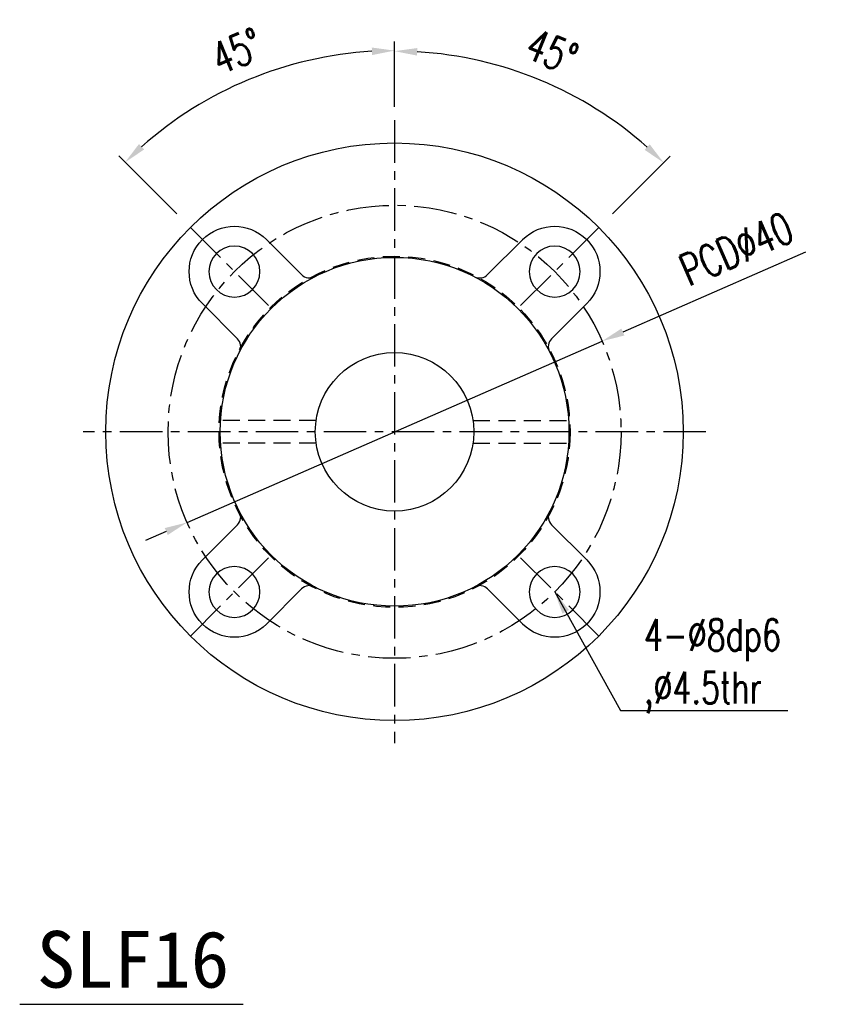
# Model space of a CAD drawing. Header units: millimetres. Extents: x -51 to 291, y -54 to 83.
# Tile 99 of 99: x 220 to 291, y -51 to 36. Entities that reach past the tile are written whole.
import ezdxf
from ezdxf.enums import TextEntityAlignment as Align

# ---------------------------------------------------------------- set-up
doc = ezdxf.new("R2010")
doc.units = ezdxf.units.MM
doc.linetypes.add('CENTER', pattern=[2, 1.25, -0.25, 0.25, -0.25])
doc.linetypes.add('DASHED', pattern=[0.75, 0.5, -0.25])
for name, color, linetype in [('CHA', 7, 'Continuous'), ('CL', 1, 'CENTER'), ('DIM', 4, 'Continuous'), ('HID', 2, 'DASHED'), ('OUT', 3, 'Continuous')]:
    doc.layers.add(name, color=color, linetype=linetype)
doc.styles.add('DIM-7', font='SIMPLEX.shx', dxfattribs={"width": 0.7, "bigfont": 'chineset.shx'})
doc.styles.add('T', font='kaiu.ttf')
doc.dimstyles.new('CNS', dxfattribs={"dimtxt": 3.5, "dimasz": 2.5, "dimexe": 1, "dimexo": 1.5, "dimgap": 0.09, "dimtad": 0, "dimdsep": 46, "dimtxsty": 'DIM-7', "dimcen": 0.09, "dimclrd": 1, "dimclre": 1, "dimclrt": 4, "dimadec": 0, "dimazin": 0, "dimtfac": 1, "dimtix": 1, "dimtmove": 2, "dimatfit": 3, "dimfxl": 1, "dimtvp": 0.971429, "dimtolj": 1, "dimarcsym": 0})

# ---------------------------------------------------------------- blocks, each defined once
blk = doc.blocks.new('*D18')
at = {"layer": 'DEFPOINTS', "color": 0}
for p in [(243.926, 32.505), (252.636, 27.5), (234.251, 18.385), (241.499, 11.137), (252.636, -27.5)]:
    blk.add_point(p, dxfattribs=at)
at = {"layer": 'DIM', "color": 0, "lineweight": -2}
for p, q in [((252.636, 28.7), (252.636, 34.452)), ((233.402, 19.233), (228.274, 24.361))]:
    blk.add_line(p, q, dxfattribs=at)
blk.add_arc((252.636, 0), 33.652, 93.40568, 131.59433, dxfattribs=at)
at = {"layer": 'DIM', "color": 0}
for points in [[(250.627, 33.926), (250.647, 33.259), (252.636, 33.652)], [(230.524, 24.925), (230.067, 25.41), (228.84, 23.796)]]:
    blk.add_solid(points, dxfattribs=at)
at = {"layer": 'DIM', "color": 0, "insert": (238.717, 33.603), "char_height": 2.8, "attachment_point": 5, "rotation": 22.50001, "style": 'DIM-7'}
blk.add_mtext('\\A1;45°', dxfattribs=at)
blk = doc.blocks.new('*D19')
at = {"layer": 'DEFPOINTS', "color": 0}
for p in [(269.439, 29.103), (252.636, 27.5), (271.021, 18.385), (263.773, 11.137), (252.636, -27.5)]:
    blk.add_point(p, dxfattribs=at)
at = {"layer": 'DIM', "color": 0, "lineweight": -2}
for p, q in [((252.636, 28.7), (252.636, 34.406)), ((271.869, 19.233), (276.964, 24.328))]:
    blk.add_line(p, q, dxfattribs=at)
blk.add_arc((252.636, 0), 33.606, 48.41038, 86.5896, dxfattribs=at)
at = {"layer": 'DIM', "color": 0}
for points in [[(254.625, 33.213), (254.645, 33.879), (252.636, 33.606)], [(275.171, 25.377), (274.714, 24.892), (276.399, 23.763)]]:
    blk.add_solid(points, dxfattribs=at)
at = {"layer": 'DIM', "color": 0, "insert": (266.537, 33.561), "char_height": 2.8, "attachment_point": 5, "rotation": 337.49999, "style": 'DIM-7'}
blk.add_mtext('\\A1;45°', dxfattribs=at)
blk = doc.blocks.new('*D20')
at = {"layer": 'DEFPOINTS', "color": 0}
for p in [(270.964, 8.004), (234.307, -8.004)]:
    blk.add_point(p, dxfattribs=at)
at = {"layer": 'DIM', "color": 7, "lineweight": -2}
for p, q in [((288.936, 15.852), (272.797, 8.804)), ((234.307, -8.004), (270.964, 8.004)), ((232.474, -8.804), (230.642, -9.605))]:
    blk.add_line(p, q, dxfattribs=at)
at = {"layer": 'DIM', "color": 7}
for points in [[(272.664, 9.11), (272.931, 8.499), (270.964, 8.004)], [(232.341, -8.499), (232.608, -9.11), (234.307, -8.004)]]:
    blk.add_solid(points, dxfattribs=at)
at = {"layer": 'DIM', "color": 0, "insert": (282.82, 16.149), "char_height": 2.8, "attachment_point": 5, "rotation": 23.59056, "style": 'DIM-7'}
blk.add_mtext('\\A1;PCD∅40', dxfattribs=at)

msp = doc.modelspace()

# ---------------------------------------------------------------- linework, layer by layer
at = {"layer": 'CL', "color": 7, "ltscale": 3}
for p, q in [((252.636, 27.5), (252.636, -27.5)), ((241.499, 11.137), (234.251, 18.385)), ((263.773, 11.137), (271.021, 18.385)), ((280.136, 0), (225.136, 0)), ((241.499, -11.137), (234.251, -18.385)), ((263.773, -11.137), (271.021, -18.385))]:
    msp.add_line(p, q, dxfattribs=at)
msp.add_circle((252.636, 0), 20, dxfattribs=at)
at = {"layer": 'DIM', "color": 7}
msp.add_line((219.53, -50.546), (239.275, -50.546), dxfattribs=at)
at = {"layer": 'HID', "color": 7, "ltscale": 3}
for p, q in [((245.708, 1), (237.168, 1)), ((259.564, 1), (268.104, 1)), ((245.708, -1), (237.168, -1)), ((259.564, -1), (268.104, -1))]:
    msp.add_line(p, q, dxfattribs=at)
msp.add_circle((252.636, 0), 15.5, dxfattribs=at)
at = {"layer": 'OUT', "color": 7}
for p, q in [((241.322, 16.971), (244.42, 13.873)), ((263.95, 16.971), (260.852, 13.873)), ((238.763, 8.216), (235.665, 11.314)), ((266.509, 8.216), (269.606, 11.314)), ((238.763, -8.216), (235.665, -11.314)), ((266.509, -8.216), (269.606, -11.314)), ((241.322, -16.971), (244.42, -13.873)), ((263.95, -16.971), (260.852, -13.873))]:
    msp.add_line(p, q, dxfattribs=at)
for radius in [25.5, 15.4, 7]:
    msp.add_circle((252.636, 0), radius, dxfattribs=at)
at = {"layer": 'OUT', "color": 7, "extrusion": (0, 0, -1)}
for centre in [(-238.494, 14.142), (-266.778, 14.142), (-238.494, -14.142), (-266.778, -14.142)]:
    msp.add_circle(centre, 2.25, dxfattribs=at)
for centre, start, end in [((-238.494, 14.142), 315, 135), ((-266.778, 14.142), 45, 225), ((-238.494, -14.142), 225, 45), ((-266.778, -14.142), 135, 315)]:
    msp.add_arc(centre, 4, start, end, dxfattribs=at)
at = {"layer": 'OUT', "color": 7}
for centre, start, end in [((245.127, 14.58), 225, 297.24919), ((260.145, 14.58), 242.75081, 315), ((238.056, 7.509), 332.75085, 45), ((267.216, 7.509), 135, 207.24915), ((238.056, -7.509), 315, 27.24915), ((267.216, -7.509), 152.75085, 225), ((245.127, -14.58), 62.75081, 135), ((260.145, -14.58), 45, 117.24919)]:
    msp.add_arc(centre, 1, start, end, dxfattribs=at)

# ---------------------------------------------------------------- texts
at = {"layer": 'CHA', "style": 'T'}
msp.add_text('SLF16', height=5, dxfattribs=at).set_placement((229.537, -46.572), align=Align.MIDDLE)
at = {"layer": 'DIM', "color": 7, "insert": (274.663, -16.53), "char_height": 2.8, "attachment_point": 1, "style": 'DIM-7'}
msp.add_mtext('{\\C7;4-%%C8dp6\\P,%%C4.5thr}', dxfattribs=at)

# ---------------------------------------------------------------- dimensions: what is measured, and where the dimension line sits
at = {"layer": 'DIM', "color": 7}
for base, line1, picture, middle in [((243.926, 32.505), ((241.499, 11.137), (234.251, 18.385)), '*D18', (238.717, 33.603)), ((269.439, 29.103), ((263.773, 11.137), (271.021, 18.385)), '*D19', (266.537, 33.561))]:
    dim = msp.add_angular_dim_2l(base=base, line1=line1, line2=((252.636, 27.5), (252.636, -27.5)), dimstyle='CNS', override={"dimscale": 0.8, "dimclrd": 0, "dimclre": 0, "dimclrt": 0}, dxfattribs=at)
    dim.commit()
    dim.dimension.update_dxf_attribs({"geometry": picture, "text_midpoint": middle})
dim = msp.add_diameter_dim_2p(p1=(234.307, -8.004), p2=(270.964, 8.004), text='PCD<>', dimstyle='CNS', override={"dimscale": 0.8, "dimclrd": 7, "dimclre": 4, "dimclrt": 0, "dimtmove": 0}, dxfattribs=at)
dim.commit()
dim.dimension.update_dxf_attribs({"geometry": '*D20', "text_midpoint": (283.909, 13.657), "dimtype": 163})

# ---------------------------------------------------------------- leaders
at = {"layer": 'DIM', "color": 7, "annotation_type": 0, "has_hookline": 1, "hookline_direction": 0, "text_width": 12.693}
msp.add_leader([(266.778, -14.142), (272.591, -24.602), (274.591, -24.602)], dimstyle='CNS', override={"dimscale": 0.8, "dimtad": 1, "dimclrd": 0, "dimclre": 4}, dxfattribs=at)

doc.saveas('drawing.dxf')
